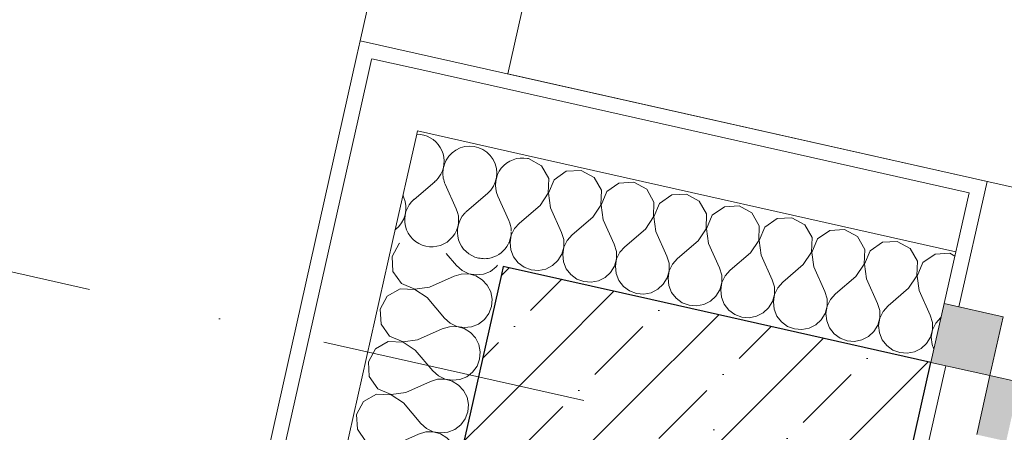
# Model space of a CAD drawing. Header units: millimetres. Extents: x -7145531 to -6681560, y 6117368 to 6219355.
# Tile 73 of 144: x -6948593 to -6947290, y 6150599 to 6151146. Entities that reach past the tile are written whole.
import ezdxf
from ezdxf.enums import TextEntityAlignment as Align

# ---------------------------------------------------------------- set-up
doc = ezdxf.new("R2010")
doc.units = ezdxf.units.MM
doc.header["$MEASUREMENT"] = 0
doc.linetypes.add('Штрихпунктирная', pattern=[670.277762, 352.777767, -176.388884, 0, -141.111112])
for name, color, linetype in [('S - МОП.АР', 7, 'Continuous'), ('АР-Стены_внешние_.АР', 7, 'Continuous'), ('АР-Чертеж-Оси_Осевые размеры.АР', 7, 'Continuous'), ('АР-Чертеж-Размеры.АР', 7, 'Continuous')]:
    doc.layers.add(name, color=color, linetype=linetype)
for name, color, linetype, lineweight in [('АР-вертикальная связь - Лифт.АР_Ном._пера__120', 7, 'Continuous', 0), ('АР-Стены_внешние_.АР_Ном._пера__1', 7, 'Continuous', 0), ('АР-Стены_внешние_.АР_Ном._пера__120', 7, 'Continuous', 0), ('АР-Чертеж-Оси_Осевые размеры.АР_Ном._пера__120', 7, 'Continuous', 0), ('АР-Чертеж-Размеры.АР_Ном._пера__1', 7, 'Continuous', 0), ('Двери Archicad_Ном._пера__120', 7, 'Continuous', 0)]:
    doc.layers.add(name, color=color, linetype=linetype, lineweight=lineweight)
doc.styles.add('РЎР“Р•РќР•Р\xa0Р\x98Р\xa0_РЎРўР\x98Р›Р¬_3', font='GOTHIC.TTF')
doc.dimstyles.new('СГЕНЕРИР_СТИЛЬ__1', dxfattribs={"dimtxt": 150, "dimasz": 237.5, "dimexe": 0.18, "dimexo": 0.0625, "dimgap": 0, "dimtad": 1, "dimdec": 0, "dimzin": 0, "dimdsep": 46, "dimtxsty": 'РЎР“Р•РќР•Р\xa0Р\x98Р\xa0_РЎРўР\x98Р›Р¬_3', "dimblk": 'ARROWHEAD_6', "dimblk1": 'ARROWHEAD_6', "dimblk2": 'ARROWHEAD_6', "dimcen": 0.09, "dimse1": 1, "dimse2": 1, "dimclrd": 7, "dimclre": 7, "dimclrt": 7, "dimazin": 0, "dimtfac": 1, "dimtdec": 4, "dimtmove": 0, "dimatfit": 3, "dimfxl": 1, "dimtolj": 1, "dimtzin": 0, "dimarcsym": 0})
pattern_1 = [(45, (-6338440.43, 6562275.56), (-84.852814, 84.852814), []), (45, (-6338482.86, 6562317.98), (-84.852814, 84.852814), [90, -30, 0, -30])]

# ---------------------------------------------------------------- blocks, each defined once
blk = doc.blocks.new('*X800', base_point=(-6338440.4, 6562275.6))
at = {"layer": 'АР-Стены_внешние_.АР_Ном._пера__1', "color": 7, "linetype": 'Continuous', "lineweight": 0}
blk.add_line((-6947962, 6150818.9), (-6947960.6, 6150820.7), dxfattribs=at)
blk = doc.blocks.new('*X801', base_point=(-6338440.4, 6562275.6))
at = {"layer": 'АР-Стены_внешние_.АР_Ном._пера__1', "color": 7, "linetype": 'Continuous', "lineweight": 0}
for p, q in [((-6948091, 6150849.1), (-6948100.3, 6150831.9)), ((-6948089.9, 6150849.7), (-6948091, 6150849.1)), ((-6948100.3, 6150831.9), (-6948099.2, 6150812.4)), ((-6948028.7, 6150836), (-6948015.1, 6150820.1)), ((-6948099.2, 6150812.4), (-6948088, 6150796.4)), ((-6948015.1, 6150820.1), (-6948007.7, 6150813.6)), ((-6948007.7, 6150813.6), (-6947998.9, 6150809.3)), ((-6947970.2, 6150812.3), (-6947962.4, 6150818.3)), ((-6947962.4, 6150818.3), (-6947962, 6150818.9)), ((-6948050.8, 6150791.5), (-6948018.2, 6150806.2)), ((-6948008.8, 6150808.9), (-6948018.2, 6150806.2)), ((-6947998.9, 6150809), (-6948008.8, 6150808.9)), ((-6947998.9, 6150809.3), (-6947989.2, 6150807.6)), ((-6947989.4, 6150806.4), (-6947998.9, 6150809)), ((-6947981, 6150801.3), (-6947989.4, 6150806.4)), ((-6947989.2, 6150807.6), (-6947979.4, 6150808.6)), ((-6947974.3, 6150794), (-6947981, 6150801.3)), ((-6947979.4, 6150808.6), (-6947970.2, 6150812.3)), ((-6948089.7, 6150789.1), (-6948106.6, 6150779.4)), ((-6948070.2, 6150788.4), (-6948089.7, 6150789.1)), ((-6948088, 6150796.4), (-6948070.1, 6150788.7)), ((-6948053.9, 6150777.6), (-6948070.2, 6150788.4)), ((-6948070.1, 6150788.7), (-6948050.8, 6150791.5)), ((-6947969.8, 6150785.3), (-6947974.3, 6150794)), ((-6948106.6, 6150779.4), (-6948116, 6150762.2)), ((-6948053.9, 6150777.6), (-6948030.8, 6150750.4)), ((-6947967.9, 6150775.6), (-6947969.8, 6150785.3)), ((-6947968.7, 6150765.8), (-6947967.9, 6150775.6)), ((-6948116, 6150762.2), (-6948114.9, 6150742.7)), ((-6947972.2, 6150756.6), (-6947968.7, 6150765.8)), ((-6948030.8, 6150750.4), (-6948023.4, 6150743.9)), ((-6947985.9, 6150742.6), (-6947978.1, 6150748.6)), ((-6947978.1, 6150748.6), (-6947972.2, 6150756.6)), ((-6948114.9, 6150742.7), (-6948103.7, 6150726.7)), ((-6948066.5, 6150721.8), (-6948033.9, 6150736.5)), ((-6948024.4, 6150739.2), (-6948033.9, 6150736.5)), ((-6948014.6, 6150739.3), (-6948024.4, 6150739.2)), ((-6948023.4, 6150743.9), (-6948014.5, 6150739.6)), ((-6948005.1, 6150736.7), (-6948014.6, 6150739.3)), ((-6948014.5, 6150739.6), (-6948004.8, 6150737.9)), ((-6947996.7, 6150731.6), (-6948005.1, 6150736.7)), ((-6948004.8, 6150737.9), (-6947995, 6150738.9)), ((-6947995, 6150738.9), (-6947985.9, 6150742.6)), ((-6948103.7, 6150726.7), (-6948085.8, 6150719)), ((-6948085.8, 6150719), (-6948066.5, 6150721.8)), ((-6947990, 6150724.4), (-6947996.7, 6150731.6)), ((-6947985.5, 6150715.6), (-6947990, 6150724.4)), ((-6948122.3, 6150709.7), (-6948131.6, 6150692.5)), ((-6948105.3, 6150719.4), (-6948122.3, 6150709.7)), ((-6948085.8, 6150718.7), (-6948105.3, 6150719.4)), ((-6948069.6, 6150707.9), (-6948085.8, 6150718.7)), ((-6947983.6, 6150705.9), (-6947985.5, 6150715.6)), ((-6948069.6, 6150707.9), (-6948046.4, 6150680.7)), ((-6947987.9, 6150686.9), (-6947984.4, 6150696.1)), ((-6947984.4, 6150696.1), (-6947983.6, 6150705.9)), ((-6948131.6, 6150692.5), (-6948130.5, 6150673.1)), ((-6947993.7, 6150678.9), (-6947987.9, 6150686.9)), ((-6948130.5, 6150673.1), (-6948119.3, 6150657.1)), ((-6948040.1, 6150669.6), (-6948049.5, 6150666.8)), ((-6948046.4, 6150680.7), (-6948039, 6150674.2)), ((-6948030.2, 6150669.6), (-6948040.1, 6150669.6)), ((-6948039, 6150674.2), (-6948030.2, 6150669.9)), ((-6948030.2, 6150669.9), (-6948020.5, 6150668.2)), ((-6948020.7, 6150667), (-6948030.2, 6150669.6)), ((-6948020.5, 6150668.2), (-6948010.7, 6150669.2)), ((-6948010.7, 6150669.2), (-6948001.5, 6150672.9)), ((-6948001.5, 6150672.9), (-6947993.7, 6150678.9)), ((-6948119.3, 6150657.1), (-6948101.4, 6150649.3)), ((-6948082.1, 6150652.1), (-6948049.5, 6150666.8)), ((-6948012.3, 6150661.9), (-6948020.7, 6150667)), ((-6948005.6, 6150654.7), (-6948012.3, 6150661.9)), ((-6948121, 6150649.7), (-6948137.9, 6150640)), ((-6948101.5, 6150649), (-6948121, 6150649.7)), ((-6948085.2, 6150638.2), (-6948101.5, 6150649)), ((-6948101.4, 6150649.3), (-6948082.1, 6150652.1)), ((-6948001.1, 6150645.9), (-6948005.6, 6150654.7)), ((-6947999.2, 6150636.2), (-6948001.1, 6150645.9)), ((-6948137.9, 6150640), (-6948147.3, 6150622.9)), ((-6948085.2, 6150638.2), (-6948062.1, 6150611)), ((-6948000.1, 6150626.4), (-6947999.2, 6150636.2)), ((-6948147.3, 6150622.9), (-6948146.2, 6150603.4)), ((-6948009.4, 6150609.2), (-6948003.5, 6150617.2)), ((-6948003.5, 6150617.2), (-6948000.1, 6150626.4)), ((-6948062.1, 6150611), (-6948054.7, 6150604.5)), ((-6948054.7, 6150604.5), (-6948045.8, 6150600.2)), ((-6948017.2, 6150603.2), (-6948009.4, 6150609.2)), ((-6948146.2, 6150603.4), (-6948135, 6150587.4)), ((-6948097.8, 6150582.5), (-6948065.2, 6150597.1)), ((-6948055.7, 6150599.9), (-6948065.2, 6150597.1)), ((-6948045.9, 6150599.9), (-6948055.7, 6150599.9)), ((-6948036.4, 6150597.3), (-6948045.9, 6150599.9)), ((-6948045.8, 6150600.2), (-6948036.1, 6150598.5)), ((-6948028, 6150592.2), (-6948036.4, 6150597.3)), ((-6948036.1, 6150598.5), (-6948026.3, 6150599.6)), ((-6948021.3, 6150585), (-6948028, 6150592.2)), ((-6948026.3, 6150599.6), (-6948017.2, 6150603.2)), ((-6948136.7, 6150580), (-6948153.6, 6150570.3)), ((-6948117.1, 6150579.3), (-6948136.7, 6150580)), ((-6948135, 6150587.4), (-6948117.1, 6150579.6)), ((-6948117.1, 6150579.6), (-6948097.8, 6150582.5)), ((-6948100.9, 6150568.5), (-6948117.1, 6150579.3)), ((-6948016.8, 6150576.2), (-6948021.3, 6150585)), ((-6948153.6, 6150570.3), (-6948162.9, 6150553.2)), ((-6948100.9, 6150568.5), (-6948077.7, 6150541.3)), ((-6948014.9, 6150566.5), (-6948016.8, 6150576.2)), ((-6948015.7, 6150556.7), (-6948014.9, 6150566.5)), ((-6948162.9, 6150553.2), (-6948161.8, 6150533.7)), ((-6948019.2, 6150547.5), (-6948015.7, 6150556.7)), ((-6948077.7, 6150541.3), (-6948070.3, 6150534.8)), ((-6948032.8, 6150533.5), (-6948025, 6150539.6)), ((-6948025, 6150539.6), (-6948019.2, 6150547.5)), ((-6948161.8, 6150533.7), (-6948150.7, 6150517.7)), ((-6948113.4, 6150512.8), (-6948080.8, 6150527.4)), ((-6948071.4, 6150530.2), (-6948080.8, 6150527.4)), ((-6948061.5, 6150530.2), (-6948071.4, 6150530.2)), ((-6948070.3, 6150534.8), (-6948061.5, 6150530.5)), ((-6948061.5, 6150530.5), (-6948051.8, 6150528.8)), ((-6948052, 6150527.6), (-6948061.5, 6150530.2)), ((-6948043.6, 6150522.5), (-6948052, 6150527.6)), ((-6948051.8, 6150528.8), (-6948042, 6150529.9)), ((-6948042, 6150529.9), (-6948032.8, 6150533.5)), ((-6948150.7, 6150517.7), (-6948132.7, 6150509.9)), ((-6948132.7, 6150509.9), (-6948113.4, 6150512.8)), ((-6948036.9, 6150515.3), (-6948043.6, 6150522.5)), ((-6948032.4, 6150506.5), (-6948036.9, 6150515.3)), ((-6948169.2, 6150500.6), (-6948178.6, 6150483.5)), ((-6948152.3, 6150510.3), (-6948169.2, 6150500.6)), ((-6948132.8, 6150509.6), (-6948152.3, 6150510.3)), ((-6948116.6, 6150498.8), (-6948132.8, 6150509.6)), ((-6948030.5, 6150496.8), (-6948032.4, 6150506.5)), ((-6948116.6, 6150498.8), (-6948093.4, 6150471.7)), ((-6948034.8, 6150477.8), (-6948031.4, 6150487)), ((-6948031.4, 6150487), (-6948030.5, 6150496.8)), ((-6948178.6, 6150483.5), (-6948177.5, 6150464)), ((-6948040.7, 6150469.9), (-6948034.8, 6150477.8)), ((-6948177.5, 6150464), (-6948166.3, 6150448)), ((-6948093.4, 6150471.7), (-6948086, 6150465.1)), ((-6948086, 6150465.1), (-6948077.1, 6150460.8)), ((-6948077.1, 6150460.8), (-6948067.4, 6150459.1)), ((-6948057.6, 6150460.2), (-6948048.5, 6150463.8)), ((-6948048.5, 6150463.8), (-6948040.7, 6150469.9)), ((-6948166.3, 6150448), (-6948148.4, 6150440.2)), ((-6948129.1, 6150443.1), (-6948096.5, 6150457.7)), ((-6948087, 6150460.5), (-6948096.5, 6150457.7)), ((-6948077.2, 6150460.6), (-6948087, 6150460.5)), ((-6948067.7, 6150457.9), (-6948077.2, 6150460.6)), ((-6948059.3, 6150452.8), (-6948067.7, 6150457.9)), ((-6948067.4, 6150459.1), (-6948057.6, 6150460.2)), ((-6948052.6, 6150445.6), (-6948059.3, 6150452.8)), ((-6948168, 6150440.6), (-6948184.9, 6150430.9)), ((-6948148.4, 6150440), (-6948168, 6150440.6)), ((-6948148.4, 6150440.2), (-6948129.1, 6150443.1)), ((-6948132.2, 6150429.1), (-6948148.4, 6150440)), ((-6948048.1, 6150436.8), (-6948052.6, 6150445.6)), ((-6948046.2, 6150427.1), (-6948048.1, 6150436.8)), ((-6948184.9, 6150430.9), (-6948194.2, 6150413.8)), ((-6948132.2, 6150429.1), (-6948109, 6150402)), ((-6948047, 6150417.3), (-6948046.2, 6150427.1)), ((-6948194.2, 6150413.8), (-6948193.1, 6150394.3)), ((-6948050.5, 6150408.1), (-6948047, 6150417.3)), ((-6948109, 6150402), (-6948101.7, 6150395.4)), ((-6948064.1, 6150394.1), (-6948056.3, 6150400.2)), ((-6948056.3, 6150400.2), (-6948050.5, 6150408.1)), ((-6948193.1, 6150394.3), (-6948182, 6150378.3)), ((-6948144.7, 6150373.4), (-6948112.2, 6150388)), ((-6948102.7, 6150390.8), (-6948112.2, 6150388)), ((-6948092.8, 6150390.9), (-6948102.7, 6150390.8)), ((-6948101.7, 6150395.4), (-6948092.8, 6150391.1)), ((-6948092.8, 6150391.1), (-6948083.1, 6150389.4)), ((-6948083.3, 6150388.2), (-6948092.8, 6150390.9)), ((-6948074.9, 6150383.1), (-6948083.3, 6150388.2)), ((-6948083.1, 6150389.4), (-6948073.3, 6150390.5)), ((-6948068.2, 6150375.9), (-6948074.9, 6150383.1)), ((-6948073.3, 6150390.5), (-6948064.1, 6150394.1)), ((-6948183.6, 6150370.9), (-6948200.6, 6150361.2)), ((-6948164.1, 6150370.3), (-6948183.6, 6150370.9)), ((-6948182, 6150378.3), (-6948164, 6150370.5)), ((-6948147.9, 6150359.4), (-6948164.1, 6150370.3)), ((-6948164, 6150370.5), (-6948144.7, 6150373.4)), ((-6948063.7, 6150367.1), (-6948068.2, 6150375.9)), ((-6948200.6, 6150361.2), (-6948209.9, 6150344.1)), ((-6948147.9, 6150359.4), (-6948124.7, 6150332.3)), ((-6948061.8, 6150357.4), (-6948063.7, 6150367.1)), ((-6948062.7, 6150347.6), (-6948061.8, 6150357.4)), ((-6948209.9, 6150344.1), (-6948208.8, 6150324.6)), ((-6948066.1, 6150338.4), (-6948062.7, 6150347.6)), ((-6948124.7, 6150332.3), (-6948117.3, 6150325.7)), ((-6948079.8, 6150324.4), (-6948072, 6150330.5)), ((-6948072, 6150330.5), (-6948066.1, 6150338.4)), ((-6948208.8, 6150324.6), (-6948203.8, 6150317.4)), ((-6948154.5, 6150306.3), (-6948127.8, 6150318.3)), ((-6948118.3, 6150321.1), (-6948127.8, 6150318.3)), ((-6948108.5, 6150321.2), (-6948118.3, 6150321.1)), ((-6948117.3, 6150325.7), (-6948108.4, 6150321.4)), ((-6948099, 6150318.5), (-6948108.5, 6150321.2)), ((-6948108.4, 6150321.4), (-6948098.7, 6150319.8)), ((-6948090.6, 6150313.4), (-6948099, 6150318.5)), ((-6948098.7, 6150319.8), (-6948088.9, 6150320.8)), ((-6948088.9, 6150320.8), (-6948079.8, 6150324.4)), ((-6948083.9, 6150306.2), (-6948090.6, 6150313.4)), ((-6948079.4, 6150297.4), (-6948083.9, 6150306.2)), ((-6948077.8, 6150289.1), (-6948079.4, 6150297.4))]:
    blk.add_line(p, q, dxfattribs=at)
blk = doc.blocks.new('Стена_209_3', base_point=(-6948029.6, 6150022.1))
at = {"layer": 'АР-Стены_внешние_.АР', "linetype": 'Continuous', "lineweight": 0, "true_color": 0x000000}
h = blk.add_hatch(dxfattribs=at)
h.set_pattern_fill('ЖЕЛЕЗОБЕТОН__PROJECT__0003', color=18, style=0, pattern_type=2)
h.set_pattern_definition(pattern_1)
h.paths.add_polyline_path([(-6947910.1, 6150097.7), (-6947806.2, 6150560.5), (-6947820.5, 6150584.3), (-6947997, 6150623.9), (-6948105.3, 6150141.6)])
at = {"layer": 'АР-Стены_внешние_.АР_Ном._пера__1', "color": 7, "linetype": 'Continuous', "lineweight": 0}
for p, q in [((-6948127.3, 6151093), (-6948144.7, 6151015.8)), ((-6948127.3, 6151093), (-6948127.1, 6151093.8)), ((-6948144.7, 6151015.8), (-6948274.9, 6150435.9)), ((-6948067.6, 6150993.9), (-6948066.6, 6150998.2)), ((-6948067.6, 6150993.9), (-6948099.5, 6150851.9)), ((-6948099.5, 6150851.9), (-6948201.2, 6150398.8))]:
    blk.add_line(p, q, dxfattribs=at)
at = {"layer": 'АР-Стены_внешние_.АР_Ном._пера__1', "color": 7, "linetype": 'Continuous', "lineweight": 30}
for p, q in [((-6947953.1, 6150819), (-6947955.6, 6150808.2)), ((-6947955.6, 6150808.2), (-6947997, 6150623.9)), ((-6947997, 6150623.9), (-6948072.4, 6150287.9))]:
    blk.add_line(p, q, dxfattribs=at)
at = {"layer": 'АР-Стены_внешние_.АР_Ном._пера__1', "color": 7, "linetype": 'Continuous', "lineweight": 0, "flags": 128}
blk.add_lwpolyline([(-6948146.7, 6151098.2), (-6948294.4, 6150440.3)], dxfattribs=at)
at = {"layer": 'АР-Стены_внешние_.АР', "color": 7, "lineweight": 0}
for name in ['*X801', '*X800']:
    blk.add_blockref(name, (-6338440.4, 6562275.6), dxfattribs=at)
blk = doc.blocks.new('*D911', base_point=(-6338440.4, 6562275.6))
at = {"layer": 'АР-Чертеж-Размеры.АР_Ном._пера__1', "color": 7, "linetype": 'Continuous', "lineweight": 0, "transparency": 16777216}
for p, q in [((-6947691.4, 6152212.4), (-6947794.1, 6151755.1)), ((-6947593.4, 6152078.3), (-6947892.1, 6151889.2)), ((-6947742.8, 6151983.8), (-6947925.7, 6152024.8)), ((-6939206.5, 6150066.6), (-6947742.8, 6151983.8)), ((-6939155.2, 6150295.2), (-6939257.9, 6149837.9)), ((-6939355.9, 6149972), (-6939057.2, 6150161.1)), ((-6939023.6, 6150025.5), (-6939206.5, 6150066.6))]:
    blk.add_line(p, q, dxfattribs=at)
at = {"layer": 'АР-Чертеж-Размеры.АР_Ном._пера__1', "color": 7, "lineweight": 0, "transparency": 16777216, "char_height": 150, "attachment_point": 7, "rotation": 347.3417, "style": 'РЎР“Р•РќР•Р\xa0Р\x98Р\xa0_РЎРўР\x98Р›Р¬_3'}
for s, insert in [('\\A1;{\\pql;\\fCentury Gothic|b0|i0|c204|p0;\\W1.000000;8 750}', (-6943725.7, 6151112.3)), ('\\A1;{\\pql;\\fCentury Gothic|b0|i0|c204|p0;\\W1.000000;}', (-6943514.1, 6150849.5))]:
    blk.add_mtext(s, dxfattribs=dict(at, insert=insert))
blk = doc.blocks.new('ARROWHEAD_6')
at = {"color": 0, "linetype": 'Continuous', "lineweight": 0}
for p, q in [((-0.5, -0.5), (0.5, 0.5)), ((0, 0), (-1, 0))]:
    blk.add_line(p, q, dxfattribs=at)
blk = doc.blocks.new('*X960', base_point=(-6338440.4, 6562275.6))
at = {"layer": 'АР-Стены_внешние_.АР_Ном._пера__1', "color": 7, "linetype": 'Continuous', "lineweight": 0}
for p, q in [((-6948043.9, 6150930.9), (-6948071.1, 6150907.7)), ((-6948030, 6150927.8), (-6948015.3, 6150895.2)), ((-6948085.8, 6150912.7), (-6948085, 6150910.9))]:
    blk.add_line(p, q, dxfattribs=at)
for centre, start, end in [((-6948067.1, 6150958.1), 90.6918, 90.8372), ((-6948067.1, 6150958.1), 310.4722, 331.5019), ((-6947997.4, 6150942.4), 190.8985, 204.212), ((-6948117.6, 6150896.2), 307.3966, 24.212), ((-6948047.9, 6150880.6), 130.4722, 257.3421), ((-6948047.9, 6150880.6), 257.3421, 24.212), ((-6947978.2, 6150864.9), 137.2176, 257.3421), ((-6947978.2, 6150864.9), 257.3421, 284.9761)]:
    blk.add_arc(centre, 35.7, start, end, dxfattribs=at)
blk = doc.blocks.new('*X963', base_point=(-6338440.4, 6562275.6))
at = {"layer": 'АР-Стены_внешние_.АР_Ном._пера__1', "color": 7, "linetype": 'Continuous', "lineweight": 0}
for p, q in [((-6947919.9, 6150961.6), (-6947921.1, 6150961.6)), ((-6947902.7, 6150952.3), (-6947919.9, 6150961.6)), ((-6947893, 6150935.4), (-6947902.7, 6150952.3)), ((-6947869.7, 6150944.9), (-6947885.7, 6150933.7)), ((-6947850.2, 6150946), (-6947869.7, 6150944.9)), ((-6947833, 6150936.7), (-6947850.2, 6150946)), ((-6947893.7, 6150915.9), (-6947893, 6150935.4)), ((-6947885.7, 6150933.7), (-6947893.4, 6150915.8)), ((-6947823.3, 6150919.7), (-6947833, 6150936.7)), ((-6947780.5, 6150930.3), (-6947800, 6150929.2)), ((-6947763.3, 6150921), (-6947780.5, 6150930.3)), ((-6947824, 6150900.2), (-6947823.3, 6150919.7)), ((-6947816, 6150918.1), (-6947823.7, 6150900.1)), ((-6947800, 6150929.2), (-6947816, 6150918.1)), ((-6947753.7, 6150904.1), (-6947763.3, 6150921)), ((-6947904.5, 6150899.6), (-6947893.7, 6150915.9)), ((-6947893.4, 6150915.8), (-6947890.6, 6150896.5)), ((-6947754.3, 6150884.6), (-6947753.7, 6150904.1)), ((-6947730.3, 6150913.6), (-6947746.3, 6150902.4)), ((-6947710.8, 6150914.7), (-6947730.3, 6150913.6)), ((-6947693.7, 6150905.4), (-6947710.8, 6150914.7)), ((-6947684, 6150888.4), (-6947693.7, 6150905.4)), ((-6947904.5, 6150899.6), (-6947931.7, 6150876.4)), ((-6947890.6, 6150896.5), (-6947875.9, 6150863.9)), ((-6947834.8, 6150884), (-6947824, 6150900.2)), ((-6947823.7, 6150900.1), (-6947820.9, 6150880.8)), ((-6947746.3, 6150902.4), (-6947754, 6150884.5)), ((-6947660.6, 6150897.9), (-6947676.6, 6150886.8)), ((-6947641.1, 6150899), (-6947660.6, 6150897.9)), ((-6947624, 6150889.7), (-6947641.1, 6150899)), ((-6947834.8, 6150884), (-6947862, 6150860.8)), ((-6947820.9, 6150880.8), (-6947806.2, 6150848.3)), ((-6947765.1, 6150868.3), (-6947754.3, 6150884.6)), ((-6947754, 6150884.5), (-6947751.2, 6150865.2)), ((-6947684.6, 6150868.9), (-6947684, 6150888.4)), ((-6947676.6, 6150886.8), (-6947684.3, 6150868.8)), ((-6947614.3, 6150872.8), (-6947624, 6150889.7)), ((-6947590.9, 6150882.3), (-6947606.9, 6150871.1)), ((-6947571.4, 6150883.4), (-6947590.9, 6150882.3)), ((-6947554.3, 6150874.1), (-6947571.4, 6150883.4)), ((-6947942.8, 6150860.3), (-6947942.8, 6150864.9)), ((-6947938.2, 6150869.1), (-6947942.5, 6150860.2)), ((-6947931.7, 6150876.4), (-6947938.2, 6150869.1)), ((-6947765.1, 6150868.3), (-6947792.3, 6150845.1)), ((-6947751.2, 6150865.2), (-6947736.6, 6150832.6)), ((-6947695.4, 6150852.7), (-6947684.6, 6150868.9)), ((-6947684.3, 6150868.8), (-6947681.5, 6150849.5)), ((-6947614.9, 6150853.3), (-6947614.3, 6150872.8)), ((-6947606.9, 6150871.1), (-6947614.7, 6150853.2)), ((-6947544.6, 6150857.1), (-6947554.3, 6150874.1)), ((-6947521.2, 6150866.6), (-6947537.2, 6150855.5)), ((-6947501.7, 6150867.7), (-6947521.2, 6150866.6)), ((-6947484.6, 6150858.4), (-6947501.7, 6150867.7)), ((-6947945.4, 6150850.8), (-6947942.8, 6150860.3)), ((-6947942.5, 6150860.2), (-6947944.2, 6150850.5)), ((-6947873.2, 6150854.5), (-6947875.9, 6150863.9)), ((-6947873.1, 6150844.6), (-6947873.2, 6150854.5)), ((-6947868.5, 6150853.4), (-6947872.8, 6150844.5)), ((-6947862, 6150860.8), (-6947868.5, 6150853.4)), ((-6947695.4, 6150852.7), (-6947722.6, 6150829.5)), ((-6947625.8, 6150837), (-6947614.9, 6150853.3)), ((-6947614.7, 6150853.2), (-6947611.8, 6150833.9)), ((-6947545.2, 6150837.6), (-6947544.6, 6150857.1)), ((-6947537.2, 6150855.5), (-6947545, 6150837.5)), ((-6947474.9, 6150841.5), (-6947484.6, 6150858.4)), ((-6947432, 6150852.1), (-6947451.5, 6150851)), ((-6947414.9, 6150842.8), (-6947432, 6150852.1)), ((-6947946.3, 6150849.2), (-6947945.4, 6150850.8)), ((-6947944.2, 6150850.5), (-6947943.2, 6150840.7)), ((-6947943.2, 6150840.7), (-6947939.5, 6150831.5)), ((-6947875.7, 6150835.1), (-6947873.1, 6150844.6)), ((-6947872.8, 6150844.5), (-6947874.5, 6150834.8)), ((-6947803.5, 6150838.8), (-6947806.2, 6150848.3)), ((-6947803.4, 6150829), (-6947803.5, 6150838.8)), ((-6947792.3, 6150845.1), (-6947798.9, 6150837.8)), ((-6947681.5, 6150849.5), (-6947666.9, 6150817)), ((-6947475.5, 6150822), (-6947474.9, 6150841.5)), ((-6947467.5, 6150839.8), (-6947475.3, 6150821.9)), ((-6947451.5, 6150851), (-6947467.5, 6150839.8)), ((-6947405.2, 6150825.8), (-6947414.9, 6150842.8)), ((-6947939.5, 6150831.5), (-6947933.5, 6150823.7)), ((-6947888.1, 6150820), (-6947880.8, 6150826.7)), ((-6947880.8, 6150826.7), (-6947875.7, 6150835.1)), ((-6947874.5, 6150834.8), (-6947873.5, 6150825)), ((-6947806, 6150819.5), (-6947803.4, 6150829)), ((-6947803.1, 6150828.9), (-6947804.8, 6150819.2)), ((-6947798.9, 6150837.8), (-6947803.1, 6150828.9)), ((-6947733.8, 6150823.2), (-6947736.6, 6150832.6)), ((-6947722.6, 6150829.5), (-6947729.2, 6150822.1)), ((-6947625.8, 6150837), (-6947652.9, 6150813.8)), ((-6947611.8, 6150833.9), (-6947597.2, 6150801.3)), ((-6947556.1, 6150821.4), (-6947545.2, 6150837.6)), ((-6947545, 6150837.5), (-6947542.1, 6150818.2)), ((-6947405.9, 6150806.3), (-6947405.2, 6150825.8)), ((-6947381.8, 6150835.3), (-6947397.8, 6150824.2)), ((-6947362.3, 6150836.4), (-6947381.8, 6150835.3)), ((-6947355.6, 6150832.7), (-6947362.3, 6150836.4)), ((-6947933.5, 6150823.7), (-6947925.6, 6150817.9)), ((-6947925.6, 6150817.9), (-6947916.3, 6150814.4)), ((-6947916.3, 6150814.4), (-6947906.5, 6150813.6)), ((-6947906.5, 6150813.6), (-6947896.9, 6150815.5)), ((-6947896.9, 6150815.5), (-6947888.1, 6150820)), ((-6947873.5, 6150825), (-6947869.8, 6150815.9)), ((-6947869.8, 6150815.9), (-6947863.8, 6150808.1)), ((-6947811.2, 6150811), (-6947806, 6150819.5)), ((-6947804.8, 6150819.2), (-6947803.8, 6150809.4)), ((-6947736.3, 6150803.8), (-6947733.7, 6150813.3)), ((-6947733.4, 6150813.2), (-6947735.1, 6150803.5)), ((-6947733.7, 6150813.3), (-6947733.8, 6150823.2)), ((-6947729.2, 6150822.1), (-6947733.4, 6150813.2)), ((-6947664.1, 6150807.5), (-6947666.9, 6150817)), ((-6947652.9, 6150813.8), (-6947659.5, 6150806.5)), ((-6947556.1, 6150821.4), (-6947583.2, 6150798.2)), ((-6947542.1, 6150818.2), (-6947527.5, 6150785.7)), ((-6947486.4, 6150805.7), (-6947475.5, 6150822)), ((-6947475.3, 6150821.9), (-6947472.4, 6150802.6)), ((-6947397.8, 6150824.2), (-6947405.6, 6150806.2)), ((-6947863.8, 6150808.1), (-6947855.9, 6150802.2)), ((-6947855.9, 6150802.2), (-6947846.6, 6150798.8)), ((-6947836.8, 6150798), (-6947827.2, 6150799.9)), ((-6947827.2, 6150799.9), (-6947818.4, 6150804.3)), ((-6947818.4, 6150804.3), (-6947811.2, 6150811)), ((-6947803.8, 6150809.4), (-6947800.1, 6150800.2)), ((-6947800.1, 6150800.2), (-6947794.1, 6150792.4)), ((-6947741.5, 6150795.4), (-6947736.3, 6150803.8)), ((-6947735.1, 6150803.5), (-6947734.1, 6150793.7)), ((-6947664, 6150797.6), (-6947664.1, 6150807.5)), ((-6947659.5, 6150806.5), (-6947663.7, 6150797.6)), ((-6947594.4, 6150791.8), (-6947597.2, 6150801.3)), ((-6947486.4, 6150805.7), (-6947513.5, 6150782.5)), ((-6947472.4, 6150802.6), (-6947457.8, 6150770)), ((-6947416.7, 6150790.1), (-6947405.9, 6150806.3)), ((-6947405.6, 6150806.2), (-6947402.7, 6150786.9)), ((-6947846.6, 6150798.8), (-6947836.8, 6150798)), ((-6947794.1, 6150792.4), (-6947786.2, 6150786.6)), ((-6947786.2, 6150786.6), (-6947777, 6150783.1)), ((-6947757.5, 6150784.2), (-6947748.7, 6150788.7)), ((-6947748.7, 6150788.7), (-6947741.5, 6150795.4)), ((-6947734.1, 6150793.7), (-6947730.4, 6150784.6)), ((-6947671.8, 6150779.7), (-6947666.6, 6150788.1)), ((-6947666.6, 6150788.1), (-6947664, 6150797.6)), ((-6947663.7, 6150797.6), (-6947665.4, 6150787.9)), ((-6947665.4, 6150787.9), (-6947664.4, 6150778.1)), ((-6947594.3, 6150782), (-6947594.4, 6150791.8)), ((-6947589.8, 6150790.8), (-6947594.1, 6150781.9)), ((-6947583.2, 6150798.2), (-6947589.8, 6150790.8)), ((-6947416.7, 6150790.1), (-6947443.8, 6150766.9)), ((-6947402.7, 6150786.9), (-6947388.1, 6150754.4)), ((-6947777, 6150783.1), (-6947767.1, 6150782.3)), ((-6947767.1, 6150782.3), (-6947757.5, 6150784.2)), ((-6947730.4, 6150784.6), (-6947724.4, 6150776.8)), ((-6947724.4, 6150776.8), (-6947716.5, 6150770.9)), ((-6947679, 6150773), (-6947671.8, 6150779.7)), ((-6947664.4, 6150778.1), (-6947660.7, 6150768.9)), ((-6947597, 6150772.5), (-6947594.3, 6150782)), ((-6947594.1, 6150781.9), (-6947595.7, 6150772.2)), ((-6947524.7, 6150776.2), (-6947527.5, 6150785.7)), ((-6947524.6, 6150766.3), (-6947524.7, 6150776.2)), ((-6947520.1, 6150775.2), (-6947524.4, 6150766.3)), ((-6947513.5, 6150782.5), (-6947520.1, 6150775.2)), ((-6947716.5, 6150770.9), (-6947707.3, 6150767.5)), ((-6947707.3, 6150767.5), (-6947697.4, 6150766.7)), ((-6947697.4, 6150766.7), (-6947687.8, 6150768.6)), ((-6947687.8, 6150768.6), (-6947679, 6150773)), ((-6947660.7, 6150768.9), (-6947654.7, 6150761.1)), ((-6947654.7, 6150761.1), (-6947646.8, 6150755.3)), ((-6947609.3, 6150757.4), (-6947602.1, 6150764.1)), ((-6947602.1, 6150764.1), (-6947597, 6150772.5)), ((-6947595.7, 6150772.2), (-6947594.7, 6150762.4)), ((-6947594.7, 6150762.4), (-6947591.1, 6150753.3)), ((-6947527.3, 6150756.8), (-6947524.6, 6150766.3)), ((-6947524.4, 6150766.3), (-6947526.1, 6150756.6)), ((-6947455, 6150760.5), (-6947457.8, 6150770)), ((-6947454.9, 6150750.7), (-6947455, 6150760.5)), ((-6947443.8, 6150766.9), (-6947450.4, 6150759.5)), ((-6947646.8, 6150755.3), (-6947637.6, 6150751.8)), ((-6947637.6, 6150751.8), (-6947627.7, 6150751)), ((-6947627.7, 6150751), (-6947618.1, 6150752.9)), ((-6947618.1, 6150752.9), (-6947609.3, 6150757.4)), ((-6947591.1, 6150753.3), (-6947585, 6150745.5)), ((-6947539.6, 6150741.7), (-6947532.4, 6150748.4)), ((-6947532.4, 6150748.4), (-6947527.3, 6150756.8)), ((-6947526.1, 6150756.6), (-6947525, 6150746.8)), ((-6947457.6, 6150741.2), (-6947454.9, 6150750.7)), ((-6947454.7, 6150750.6), (-6947456.4, 6150740.9)), ((-6947450.4, 6150759.5), (-6947454.7, 6150750.6)), ((-6947385.3, 6150744.9), (-6947388.1, 6150754.4)), ((-6947374.2, 6150751.2), (-6947380.7, 6150743.9)), ((-6947373.8, 6150751.5), (-6947374.2, 6150751.2)), ((-6947585, 6150745.5), (-6947577.1, 6150739.6)), ((-6947577.1, 6150739.6), (-6947567.9, 6150736.2)), ((-6947567.9, 6150736.2), (-6947558.1, 6150735.4)), ((-6947558.1, 6150735.4), (-6947548.4, 6150737.3)), ((-6947548.4, 6150737.3), (-6947539.6, 6150741.7)), ((-6947525, 6150746.8), (-6947521.4, 6150737.6)), ((-6947521.4, 6150737.6), (-6947515.3, 6150729.8)), ((-6947462.7, 6150732.8), (-6947457.6, 6150741.2)), ((-6947456.4, 6150740.9), (-6947455.3, 6150731.1)), ((-6947387.9, 6150725.5), (-6947385.3, 6150735)), ((-6947385, 6150735), (-6947386.7, 6150725.3)), ((-6947385.3, 6150735), (-6947385.3, 6150744.9)), ((-6947380.7, 6150743.9), (-6947385, 6150735)), ((-6947515.3, 6150729.8), (-6947507.4, 6150724)), ((-6947507.4, 6150724), (-6947498.2, 6150720.5)), ((-6947488.4, 6150719.7), (-6947478.7, 6150721.6)), ((-6947478.7, 6150721.6), (-6947469.9, 6150726.1)), ((-6947469.9, 6150726.1), (-6947462.7, 6150732.8)), ((-6947455.3, 6150731.1), (-6947451.7, 6150722)), ((-6947451.7, 6150722), (-6947445.6, 6150714.2)), ((-6947393, 6150717.1), (-6947387.9, 6150725.5)), ((-6947386.7, 6150725.3), (-6947385.6, 6150715.5)), ((-6947498.2, 6150720.5), (-6947488.4, 6150719.7)), ((-6947445.6, 6150714.2), (-6947437.7, 6150708.3)), ((-6947437.7, 6150708.3), (-6947428.5, 6150704.9)), ((-6947409, 6150705.9), (-6947400.2, 6150710.4)), ((-6947400.2, 6150710.4), (-6947393, 6150717.1)), ((-6947385.6, 6150715.5), (-6947383.2, 6150709.5)), ((-6947428.5, 6150704.9), (-6947418.7, 6150704)), ((-6947418.7, 6150704), (-6947409, 6150705.9))]:
    blk.add_line(p, q, dxfattribs=at)
blk = doc.blocks.new('*X966', base_point=(-6338440.4, 6562275.6))
at = {"layer": 'АР-Стены_внешние_.АР_Ном._пера__1', "color": 7, "linetype": 'Continuous', "lineweight": 0}
for p, q in [((-6947974.2, 6150915.3), (-6948001.4, 6150892.1)), ((-6947960.3, 6150912.1), (-6947945.6, 6150879.6))]:
    blk.add_line(p, q, dxfattribs=at)
for centre, start, end in [((-6948067.1, 6150958.1), 331.5019, 90.6918), ((-6947997.4, 6150942.4), 310.4722, 190.8985), ((-6947927.7, 6150926.8), 79.2539, 204.212), ((-6947978.2, 6150864.9), 130.4722, 137.2176), ((-6947978.2, 6150864.9), 2.1806, 24.212), ((-6947978.2, 6150864.9), 284.9761, 332.5041)]:
    blk.add_arc(centre, 35.7, start, end, dxfattribs=at)
blk = doc.blocks.new('Металлическая Дверь 23[41]_3', base_point=(-6338440.4, 6562275.6))
at = {"layer": 'Двери Archicad_Ном._пера__120', "linetype": 'Continuous', "lineweight": 0, "true_color": 0xffffff}
for points in [[(-6947369.7, 6150770), (-6947387.2, 6150691.9), (-6947309.1, 6150674.4), (-6947300.4, 6150713.4), (-6947291.6, 6150752.4)], [(-6947270.1, 6150665.6), (-6947309.1, 6150674.4), (-6947326.7, 6150596.3), (-6947287.6, 6150587.6)]]:
    blk.add_hatch(color=7, dxfattribs=at).paths.add_polyline_path(points)
at = {"layer": 'Двери Archicad_Ном._пера__120', "color": 7, "linetype": 'Continuous', "lineweight": 0}
for p, q in [((-6947350.1, 6150765.6), (-6947312.9, 6150931.5)), ((-6947332.4, 6150935.8), (-6947312.9, 6150931.5)), ((-6947369.7, 6150770), (-6947387.2, 6150691.9)), ((-6947387.2, 6150691.9), (-6947369.7, 6150770)), ((-6947387.2, 6150691.9), (-6947369.7, 6150770)), ((-6947291.6, 6150752.4), (-6947369.7, 6150770)), ((-6947300.4, 6150713.4), (-6947291.6, 6150752.4)), ((-6947309.1, 6150674.4), (-6947300.4, 6150713.4)), ((-6947367.7, 6150687.5), (-6947415.9, 6150472.9)), ((-6947387.2, 6150691.9), (-6947309.1, 6150674.4)), ((-6947326.7, 6150596.3), (-6947309.1, 6150674.4)), ((-6947309.1, 6150674.4), (-6947270.1, 6150665.6))]:
    blk.add_line(p, q, dxfattribs=at)
blk = doc.blocks.new('Стена_263_3', base_point=(-6947899.4, 6150602))
at = {"layer": 'АР-Стены_внешние_.АР', "linetype": 'Continuous', "lineweight": 0, "true_color": 0x000000}
h = blk.add_hatch(dxfattribs=at)
h.set_pattern_fill('ЖЕЛЕЗОБЕТОН__PROJECT__0003', color=18, style=0, pattern_type=2)
h.set_pattern_definition(pattern_1)
h.paths.add_polyline_path([(-6947955.6, 6150808.2), (-6947820.5, 6150584.3), (-6947801.8, 6150580.1), (-6947758, 6150775.2), (-6947953.1, 6150819)])
h = blk.add_hatch(dxfattribs=at)
h.set_pattern_fill('ЖЕЛЕЗОБЕТОН__PROJECT__0003', color=18, style=0, pattern_type=2)
h.set_pattern_definition(pattern_1)
h.paths.add_polyline_path([(-6947820.5, 6150584.3), (-6947955.6, 6150808.2), (-6947997, 6150623.9)])
h = blk.add_hatch(dxfattribs=at)
h.set_pattern_fill('ЖЕЛЕЗОБЕТОН__PROJECT__0003', color=18, style=0, pattern_type=2)
h.set_pattern_definition(pattern_1)
h.paths.add_polyline_path([(-6947758, 6150775.2), (-6947801.8, 6150580.1), (-6947431, 6150496.8), (-6947387.2, 6150691.9)])
h = blk.add_hatch(dxfattribs=at)
h.set_pattern_fill('ШТУКАТУРКА__ГИПС_01_0003', color=18, style=0, pattern_type=2)
h.set_pattern_definition([(45, (-6338440.43, 6562625.56), (-111.369318, 111.369318), [0, -105, 0, -157.5]), (110, (-6338090.43, 6562625.56), (148.001588, 53.868173), [0, -77, 0, -133])])
h.paths.add_polyline_path([(-6947435.4, 6150477.3), (-6947415.9, 6150472.9), (-6947367.7, 6150687.5), (-6947387.2, 6150691.9), (-6947431, 6150496.8)])
at = {"layer": 'АР-Стены_внешние_.АР_Ном._пера__1', "color": 7, "linetype": 'Continuous', "lineweight": 0}
for p, q in [((-6948127.3, 6151093), (-6948144.7, 6151015.8)), ((-6948127.3, 6151093), (-6948127.1, 6151093.8)), ((-6948049.1, 6151076.3), (-6948127.1, 6151093.8)), ((-6947336.8, 6150916.3), (-6948049.1, 6151076.3)), ((-6948067.6, 6150993.9), (-6948066.6, 6150998.2)), ((-6947920.3, 6150965.4), (-6948066.6, 6150998.2)), ((-6948067.6, 6150993.9), (-6948099.5, 6150851.9)), ((-6947354.3, 6150838.3), (-6947920.3, 6150965.4)), ((-6947350.1, 6150765.6), (-6947312.9, 6150931.5)), ((-6947332.4, 6150935.8), (-6947312.9, 6150931.5)), ((-6947336.8, 6150916.3), (-6947369.7, 6150770)), ((-6947387.2, 6150691.9), (-6947369.7, 6150770)), ((-6947369.7, 6150770), (-6947350.1, 6150765.6)), ((-6947367.7, 6150687.5), (-6947415.9, 6150472.9)), ((-6947387.2, 6150691.9), (-6947367.7, 6150687.5))]:
    blk.add_line(p, q, dxfattribs=at)
at = {"layer": 'АР-Стены_внешние_.АР_Ном._пера__1', "color": 7, "linetype": 'Continuous', "lineweight": 30}
for p, q in [((-6947953.1, 6150819), (-6947955.6, 6150808.2)), ((-6947758, 6150775.2), (-6947953.1, 6150819)), ((-6947955.6, 6150808.2), (-6947997, 6150623.9)), ((-6947387.2, 6150691.9), (-6947758, 6150775.2)), ((-6947431, 6150496.8), (-6947387.2, 6150691.9))]:
    blk.add_line(p, q, dxfattribs=at)
at = {"layer": 'АР-Стены_внешние_.АР_Ном._пера__1', "color": 7, "linetype": 'Continuous', "lineweight": 0, "flags": 128}
for points in [[(-6948142.3, 6151117.7), (-6948146.7, 6151098.2)], [(-6947332.4, 6150935.8), (-6948142.3, 6151117.7)]]:
    blk.add_lwpolyline(points, dxfattribs=at)
at = {"layer": 'АР-Стены_внешние_.АР', "color": 7, "lineweight": 0}
for name in ['*X960', '*X966', '*X963']:
    blk.add_blockref(name, (-6338440.4, 6562275.6), dxfattribs=at)
at = {"layer": 'Двери Archicad_Ном._пера__120', "color": 7, "linetype": 'Continuous', "lineweight": 0}
blk.add_blockref('Металлическая Дверь 23[41]_3', (-6338440.4, 6562275.6), dxfattribs=at)
blk = doc.blocks.new('Стандартный Маркер Сетки[156]_3', base_point=(-6985795.1, 6159164.5))
at = {"layer": 'АР-Чертеж-Оси_Осевые размеры.АР_Ном._пера__120', "color": 7, "linetype": 'Штрихпунктирная', "lineweight": 0}
blk.add_line((-6984819.4, 6158945.4), (-6905878.2, 6141215.6), dxfattribs=at)
at = {"layer": 'АР-Чертеж-Оси_Осевые размеры.АР_Ном._пера__120', "color": 7, "lineweight": 0, "style": 'РЎР“Р•РќР•Р\xa0Р\x98Р\xa0_РЎРўР\x98Р›Р¬_3'}
for tag, p in [('AC_MarkerText_1_0', (-6986213, 6159455.1)), ('AC_MarkerText_1_1', (-6904344.7, 6141068))]:
    blk.add_attdef(tag, text='', height=350, rotation=347.3417, dxfattribs=at).set_placement(p, align=Align.TOP_CENTER)
blk = doc.blocks.new('Стандартный Маркер Сетки[161]_3', base_point=(-6985795.1, 6159164.5))
at = {"layer": 'АР-Чертеж-Оси_Осевые размеры.АР_Ном._пера__120', "color": 7, "linetype": 'Штрихпунктирная', "lineweight": 0}
blk.add_line((-6984819.4, 6158945.4), (-6905878.2, 6141215.6), dxfattribs=at)
at = {"layer": 'АР-Чертеж-Оси_Осевые размеры.АР_Ном._пера__120', "color": 7, "lineweight": 0, "style": 'РЎР“Р•РќР•Р\xa0Р\x98Р\xa0_РЎРўР\x98Р›Р¬_3'}
for tag, p in [('AC_MarkerText_1_0', (-6986213, 6159455.1)), ('AC_MarkerText_1_1', (-6904344.7, 6141068))]:
    blk.add_attdef(tag, text='', height=350, rotation=347.3417, dxfattribs=at).set_placement(p, align=Align.TOP_CENTER)
blk = doc.blocks.new('Стандартный Маркер Сетки[165]_3', base_point=(-6985795.1, 6159164.5))
at = {"layer": 'АР-Чертеж-Оси_Осевые размеры.АР_Ном._пера__120', "color": 7, "linetype": 'Штрихпунктирная', "lineweight": 0}
blk.add_line((-6984819.4, 6158945.4), (-6905878.2, 6141215.6), dxfattribs=at)
at = {"layer": 'АР-Чертеж-Оси_Осевые размеры.АР_Ном._пера__120', "color": 7, "lineweight": 0, "style": 'РЎР“Р•РќР•Р\xa0Р\x98Р\xa0_РЎРўР\x98Р›Р¬_3'}
for tag, p in [('AC_MarkerText_1_0', (-6986213, 6159455.1)), ('AC_MarkerText_1_1', (-6904344.7, 6141068))]:
    blk.add_attdef(tag, text='', height=350, rotation=347.3417, dxfattribs=at).set_placement(p, align=Align.TOP_CENTER)
blk = doc.blocks.new('Стандартный Маркер Сетки[172]_3', base_point=(-6985795.1, 6159164.5))
at = {"layer": 'АР-Чертеж-Оси_Осевые размеры.АР_Ном._пера__120', "color": 7, "linetype": 'Штрихпунктирная', "lineweight": 0}
blk.add_line((-6984819.4, 6158945.4), (-6905878.2, 6141215.6), dxfattribs=at)
at = {"layer": 'АР-Чертеж-Оси_Осевые размеры.АР_Ном._пера__120', "color": 7, "lineweight": 0, "style": 'РЎР“Р•РќР•Р\xa0Р\x98Р\xa0_РЎРўР\x98Р›Р¬_3'}
for tag, p in [('AC_MarkerText_1_0', (-6986213, 6159455.1)), ('AC_MarkerText_1_1', (-6904344.7, 6141068))]:
    blk.add_attdef(tag, text='', height=350, rotation=347.3417, dxfattribs=at).set_placement(p, align=Align.TOP_CENTER)

msp = doc.modelspace()

# ---------------------------------------------------------------- linework, layer by layer
at = {"layer": 'S - МОП.АР', "color": 254, "linetype": 'Continuous', "lineweight": 0, "true_color": 0xdadada, "flags": 128}
msp.add_lwpolyline([(-6947684.1, 6152245), (-6947947.1, 6151074), (-6939411.3, 6149156.9), (-6939148.3, 6150328)], close=True, dxfattribs=at)
at = {"layer": 'АР-вертикальная связь - Лифт.АР_Ном._пера__120', "color": 7, "linetype": 'Continuous', "lineweight": 0}
msp.add_lwpolyline([(-6948142.3, 6151117.7), (-6947835.4, 6152483.9), (-6938909, 6150479.2)], dxfattribs=at)
at = {"layer": 'АР-Стены_внешние_.АР_Ном._пера__120', "color": 7, "linetype": 'Continuous', "lineweight": 0}
msp.add_lwpolyline([(-6947947.1, 6151073.9), (-6947684.1, 6152245), (-6939147.8, 6150328)], dxfattribs=at)

# ---------------------------------------------------------------- block references
at = {"layer": 'АР-Стены_внешние_.АР', "color": 7, "lineweight": 0}
for name, p in [('Стена_263_3', (-6947899.4, 6150602)), ('Стена_209_3', (-6948029.6, 6150022.1))]:
    msp.add_blockref(name, p, dxfattribs=at)
at = {"layer": 'АР-Чертеж-Оси_Осевые размеры.АР', "color": 8, "linetype": 'Continuous', "lineweight": 15}
for name in ['Стандартный Маркер Сетки[156]_3', 'Стандартный Маркер Сетки[161]_3', 'Стандартный Маркер Сетки[165]_3', 'Стандартный Маркер Сетки[172]_3']:
    msp.add_blockref(name, (-6985795.1, 6159164.5), dxfattribs=at)

# ---------------------------------------------------------------- dimensions: what is measured, and where the dimension line sits
at = {"layer": 'АР-Чертеж-Размеры.АР', "color": 7, "linetype": 'Continuous', "lineweight": 0}
dim = msp.add_linear_dim(base=(-6947742.8, 6151983.8), p1=(-6939147.8, 6150328), p2=(-6947727.5, 6152051.7), angle=167.3417, text='8 750^M', dimstyle='СГЕНЕРИР_СТИЛЬ__1', dxfattribs=at)
dim.commit()
dim.dimension.update_dxf_attribs({"geometry": '*D911', "text_midpoint": (-6943504.2, 6150924.2), "dimtype": 160, "text_rotation": 347.3417})

doc.saveas('drawing.dxf')
